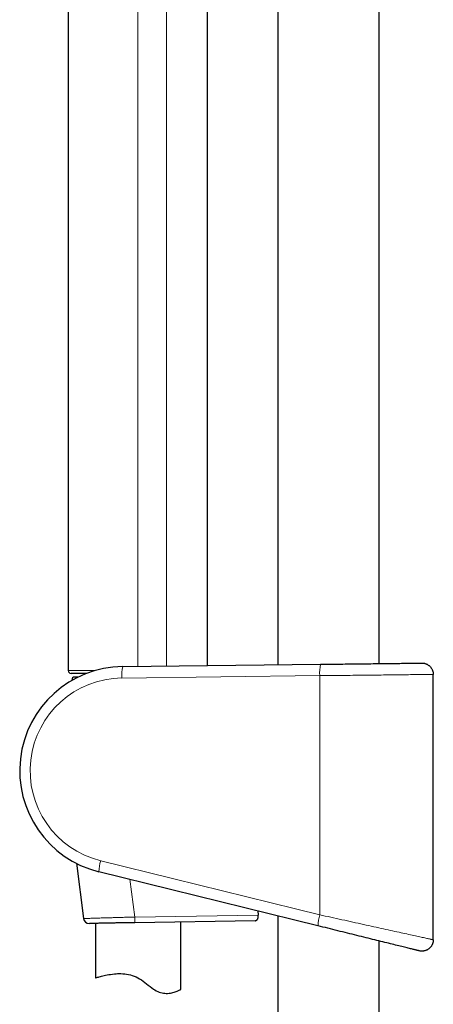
# Model space of a CAD drawing. Header units: millimetres. Extents: x 8 to 954, y 12 to 973.
# Tile 103 of 193: x 52 to 125, y 557 to 731. Entities that reach past the tile are written whole.
import ezdxf

# ---------------------------------------------------------------- set-up
doc = ezdxf.new("R2010")
doc.units = ezdxf.units.MM

msp = doc.modelspace()

# ---------------------------------------------------------------- linework, layer by layer
at = {"color": 7, "linetype": 'Continuous', "lineweight": 30}
for p, q in [((97.69, 909.4), (97.69, 617.21)), ((115.49, 617.42), (115.49, 902.83)), ((85.32, 617.06), (85.32, 743.82)), ((60.82, 734.9), (60.82, 616.19)), ((70.4, 616.88), (105.18, 617.3)), ((64.1, 615.69), (61.32, 615.69)), ((63.99, 615.69), (63.99, 615.65)), ((124.98, 568.8), (124.98, 615.51)), ((61.46, 614.53), (61.47, 614.44)), ((62.62, 615.05), (61.96, 615.05)), ((62.26, 582.27), (63.53, 572.55)), ((104.72, 571.26), (66.22, 580.79)), ((94.13, 573.88), (94.22, 573.16)), ((93.68, 572.15), (72.53, 571.81)), ((80.59, 560.06), (80.59, 571.94)), ((97.69, 573), (97.69, 272.54)), ((65.59, 571.7), (65.59, 562.1)), ((115.49, 279.11), (115.49, 568.59)), ((124.98, 568.8), (124.98, 568.8))]:
    msp.add_line(p, q, dxfattribs=at)
at = {"color": 252, "linetype": 'Continuous', "lineweight": 0}
for p, q in [((85.31, 617.06), (85.31, 743.82)), ((78.07, 741.18), (78.07, 616.98)), ((73.07, 739.36), (73.07, 616.92)), ((105.04, 615.3), (70.25, 614.88)), ((105.04, 615.3), (105.04, 573.2)), ((61.62, 614.53), (61.46, 614.53)), ((66.53, 582.73), (105.04, 573.2)), ((72.51, 572.81), (71.65, 579.45)), ((72.51, 572.81), (94.22, 573.16))]:
    msp.add_line(p, q, dxfattribs=at)
at = {"color": 7, "linetype": 'Continuous', "lineweight": 30, "flags": 128}
for points in [[(105.18, 617.3), (105.62, 617.3), (106.05, 617.31), (106.48, 617.31), (106.92, 617.32), (107.35, 617.32), (107.79, 617.33), (108.22, 617.33), (108.65, 617.34), (109.08, 617.34), (109.51, 617.35), (109.94, 617.35), (110.36, 617.36), (110.78, 617.36), (111.2, 617.37), (111.61, 617.37), (112.03, 617.38), (112.43, 617.38), (112.84, 617.39), (113.24, 617.39), (113.63, 617.4), (114.02, 617.4), (114.41, 617.41), (114.78, 617.41), (115.16, 617.42), (115.52, 617.42), (115.89, 617.43), (116.24, 617.43), (116.59, 617.43), (116.93, 617.44), (117.26, 617.44), (117.59, 617.45), (117.9, 617.45), (118.21, 617.45), (118.52, 617.46), (118.81, 617.46), (119.09, 617.46), (119.37, 617.47), (119.64, 617.47), (119.89, 617.47), (120.14, 617.48), (120.38, 617.48), (120.61, 617.48), (120.83, 617.48), (121.04, 617.49), (121.24, 617.49), (121.43, 617.49), (121.6, 617.49), (121.77, 617.5), (121.93, 617.5), (122.08, 617.5), (122.21, 617.5), (122.33, 617.5), (122.45, 617.5), (122.55, 617.5), (122.64, 617.51), (122.72, 617.51), (122.79, 617.51), (122.85, 617.51), (122.89, 617.51), (122.93, 617.51), (122.95, 617.51), (122.96, 617.51)], [(72.53, 571.81), (72.29, 571.8), (72.04, 571.8), (71.8, 571.8), (71.56, 571.79), (71.32, 571.79), (71.08, 571.79), (70.84, 571.78), (70.6, 571.78), (70.37, 571.77), (70.13, 571.77), (69.9, 571.77), (69.67, 571.76), (69.45, 571.76), (69.22, 571.76), (69, 571.75), (68.78, 571.75), (68.57, 571.74), (68.36, 571.74), (68.16, 571.74), (67.95, 571.73), (67.76, 571.73), (67.56, 571.73), (67.37, 571.73), (67.19, 571.72), (67.01, 571.72), (66.84, 571.72), (66.67, 571.71), (66.51, 571.71), (66.35, 571.71), (66.2, 571.71), (66.05, 571.7), (65.91, 571.7), (65.78, 571.7), (65.65, 571.7), (65.53, 571.7), (65.42, 571.69), (65.31, 571.69), (65.21, 571.69), (65.11, 571.69), (65.03, 571.69), (64.95, 571.69), (64.87, 571.68), (64.81, 571.68), (64.75, 571.68), (64.7, 571.68), (64.65, 571.68), (64.62, 571.68), (64.59, 571.68), (64.56, 571.68), (64.55, 571.68), (64.54, 571.68), (64.54, 571.68)], [(122.5, 566.86), (122.49, 566.86), (122.47, 566.87), (122.43, 566.87), (122.39, 566.89), (122.33, 566.9), (122.26, 566.92), (122.18, 566.94), (122.09, 566.96), (121.99, 566.98), (121.88, 567.01), (121.75, 567.04), (121.62, 567.08), (121.47, 567.11), (121.32, 567.15), (121.15, 567.19), (120.97, 567.24), (120.78, 567.28), (120.58, 567.33), (120.37, 567.38), (120.15, 567.44), (119.92, 567.5), (119.68, 567.55), (119.44, 567.62), (119.18, 567.68), (118.91, 567.75), (118.64, 567.81), (118.35, 567.88), (118.06, 567.96), (117.76, 568.03), (117.45, 568.11), (117.13, 568.19), (116.8, 568.27), (116.47, 568.35), (116.13, 568.43), (115.78, 568.52), (115.43, 568.61), (115.07, 568.7), (114.7, 568.79), (114.33, 568.88), (113.95, 568.97), (113.56, 569.07), (113.17, 569.17), (112.78, 569.26), (112.38, 569.36), (111.98, 569.46), (111.57, 569.56), (111.16, 569.67), (110.74, 569.77), (110.32, 569.87), (109.9, 569.98), (109.48, 570.08), (109.05, 570.19), (108.62, 570.29), (108.19, 570.4), (107.76, 570.51), (107.33, 570.61), (106.9, 570.72), (106.46, 570.83), (106.03, 570.94), (105.59, 571.04), (105.16, 571.15), (104.72, 571.26)], [(65.59, 562.1), (65.59, 562.1), (65.6, 562.1), (65.64, 562.11), (65.7, 562.13), (65.77, 562.15), (65.87, 562.18), (65.99, 562.21), (66.13, 562.25), (66.29, 562.3), (66.47, 562.34), (66.68, 562.39), (66.9, 562.45), (67.14, 562.51), (67.4, 562.56), (67.67, 562.62), (67.96, 562.67), (68.28, 562.72), (68.61, 562.77), (68.95, 562.81), (69.23, 562.83), (69.51, 562.85), (69.8, 562.86), (70.1, 562.86), (70.42, 562.84), (70.75, 562.81), (71.09, 562.77), (71.42, 562.71), (71.75, 562.63), (72.09, 562.53), (72.42, 562.41), (72.74, 562.27), (73.05, 562.11), (73.36, 561.94), (73.68, 561.73), (73.99, 561.51), (74.29, 561.28), (74.59, 561.05), (74.89, 560.81), (75.2, 560.58), (75.5, 560.35), (75.81, 560.14), (76.05, 559.98), (76.3, 559.84), (76.56, 559.71), (76.81, 559.6), (77.07, 559.51), (77.32, 559.45), (77.57, 559.4), (77.82, 559.38), (78.06, 559.37), (78.29, 559.37), (78.54, 559.39), (78.79, 559.42), (79.01, 559.47), (79.23, 559.52), (79.43, 559.58), (79.62, 559.64), (79.79, 559.7), (79.95, 559.76), (80.1, 559.82), (80.23, 559.88), (80.33, 559.93), (80.42, 559.98), (80.5, 560.01), (80.55, 560.04), (80.58, 560.06), (80.59, 560.06), (80.59, 560.06)]]:
    msp.add_lwpolyline(points, dxfattribs=at)
at = {"color": 252, "linetype": 'Continuous', "lineweight": 0, "flags": 128}
for points in [[(124.98, 615.51), (124.97, 615.51), (124.95, 615.51), (124.91, 615.51), (124.86, 615.51), (124.79, 615.51), (124.72, 615.51), (124.63, 615.51), (124.53, 615.5), (124.41, 615.5), (124.29, 615.5), (124.15, 615.5), (123.99, 615.5), (123.83, 615.5), (123.65, 615.5), (123.47, 615.49), (123.27, 615.49), (123.05, 615.49), (122.83, 615.49), (122.6, 615.48), (122.35, 615.48), (122.09, 615.48), (121.83, 615.48), (121.55, 615.47), (121.26, 615.47), (120.96, 615.47), (120.65, 615.46), (120.33, 615.46), (120, 615.46), (119.66, 615.45), (119.32, 615.45), (118.96, 615.45), (118.59, 615.44), (118.22, 615.44), (117.84, 615.43), (117.45, 615.43), (117.05, 615.43), (116.65, 615.42), (116.23, 615.42), (115.81, 615.41), (115.39, 615.41), (114.96, 615.4), (114.52, 615.4), (114.08, 615.39), (113.63, 615.39), (113.18, 615.38), (112.72, 615.38), (112.26, 615.37), (111.79, 615.37), (111.32, 615.37), (110.85, 615.36), (110.37, 615.35), (109.89, 615.35), (109.41, 615.34), (108.93, 615.34), (108.45, 615.33), (107.96, 615.33), (107.47, 615.32), (106.99, 615.32), (106.5, 615.31), (106.01, 615.31), (105.52, 615.3), (105.04, 615.3)], [(63.53, 572.55), (63.53, 572.55), (63.54, 572.55), (63.56, 572.55), (63.58, 572.55), (63.61, 572.55), (63.65, 572.55), (63.69, 572.55), (63.74, 572.56), (63.8, 572.56), (63.87, 572.56), (63.94, 572.56), (64.02, 572.56), (64.11, 572.57), (64.2, 572.57), (64.31, 572.57), (64.41, 572.57), (64.53, 572.58), (64.65, 572.58), (64.78, 572.59), (64.91, 572.59), (65.06, 572.59), (65.2, 572.6), (65.36, 572.6), (65.52, 572.61), (65.68, 572.61), (65.85, 572.62), (66.03, 572.62), (66.21, 572.63), (66.4, 572.63), (66.59, 572.64), (66.79, 572.64), (66.99, 572.65), (67.19, 572.65), (67.4, 572.66), (67.62, 572.67), (67.84, 572.67), (68.06, 572.68), (68.29, 572.69), (68.52, 572.69), (68.75, 572.7), (68.99, 572.71), (69.23, 572.71), (69.47, 572.72), (69.71, 572.73), (69.96, 572.73), (70.21, 572.74), (70.46, 572.75), (70.71, 572.76), (70.97, 572.76), (71.22, 572.77), (71.48, 572.78), (71.74, 572.79), (72, 572.79), (72.26, 572.8), (72.51, 572.81)], [(72.51, 572.81), (72.52, 572.72), (72.52, 572.64), (72.52, 572.55), (72.52, 572.47), (72.52, 572.39), (72.52, 572.31), (72.52, 572.24), (72.53, 572.17), (72.53, 572.1), (72.53, 572.04), (72.53, 571.99), (72.53, 571.94), (72.53, 571.9), (72.53, 571.87), (72.53, 571.84), (72.53, 571.82), (72.53, 571.81), (72.53, 571.81)], [(105.04, 573.2), (105.52, 573.09), (106.01, 572.98), (106.5, 572.88), (106.99, 572.77), (107.47, 572.66), (107.96, 572.55), (108.45, 572.45), (108.93, 572.34), (109.41, 572.23), (109.89, 572.13), (110.37, 572.02), (110.85, 571.92), (111.32, 571.81), (111.79, 571.71), (112.26, 571.61), (112.72, 571.5), (113.18, 571.4), (113.63, 571.3), (114.08, 571.2), (114.52, 571.11), (114.96, 571.01), (115.39, 570.92), (115.81, 570.82), (116.23, 570.73), (116.65, 570.64), (117.05, 570.55), (117.45, 570.46), (117.84, 570.38), (118.22, 570.29), (118.59, 570.21), (118.96, 570.13), (119.32, 570.05), (119.66, 569.97), (120, 569.9), (120.33, 569.83), (120.65, 569.75), (120.96, 569.69), (121.26, 569.62), (121.55, 569.56), (121.83, 569.49), (122.09, 569.44), (122.35, 569.38), (122.6, 569.32), (122.83, 569.27), (123.05, 569.22), (123.27, 569.18), (123.47, 569.13), (123.65, 569.09), (123.83, 569.05), (123.99, 569.02), (124.15, 568.98), (124.29, 568.95), (124.41, 568.92), (124.53, 568.9), (124.63, 568.88), (124.72, 568.86), (124.79, 568.84), (124.86, 568.83), (124.91, 568.82), (124.95, 568.81), (124.97, 568.8), (124.98, 568.8)]]:
    msp.add_lwpolyline(points, dxfattribs=at)
at = {"color": 252, "linetype": 'Continuous', "lineweight": 0}
for centre, radius, start, end in [((111.15, 615.86), 6.14, 166.4434, 185.2429), ((76.37, 615.45), 6.14, 166.4431, 185.2432), ((70.45, 598.57), 16.32, 90.6813, 256.095), ((72.37, 580.8), 6.15, 161.6931, 180.0757), ((110.71, 571.29), 5.98, 161.4246, 180.3444)]:
    msp.add_arc(centre, radius, start, end, dxfattribs=at)
at = {"color": 7, "linetype": 'Continuous', "lineweight": 30}
for centre, radius, start, end in [((70.62, 598.57), 18.32, 90.6813, 256.095), ((61.32, 616.19), 0.5, 180, 270), ((61.96, 614.55), 0.5, 90, 182.4813), ((64.52, 572.68), 1, 187.4695, 270.9323)]:
    msp.add_arc(centre, radius, start, end, dxfattribs=at)
for points, knots in [([(122.96, 617.51), (122.99, 617.51), (123.08, 617.51), (123.23, 617.5), (123.41, 617.47), (123.58, 617.42), (123.74, 617.36), (123.89, 617.29), (124.04, 617.21), (124.18, 617.11), (124.31, 617.01), (124.43, 616.89), (124.54, 616.76), (124.64, 616.63), (124.73, 616.48), (124.81, 616.33), (124.87, 616.17), (124.92, 616.01), (124.96, 615.85), (124.98, 615.68), (124.98, 615.57), (124.98, 615.51)], [0, 0, 0, 0, 0.025932, 0.086366, 0.147359, 0.199887, 0.252416, 0.306469, 0.360523, 0.413049, 0.465577, 0.51963, 0.573683, 0.626209, 0.678736, 0.732789, 0.786841, 0.839368, 0.891894, 0.945947, 1, 1, 1, 1]), ([(93.68, 572.15), (93.71, 572.15), (93.75, 572.16), (93.81, 572.18), (93.88, 572.21), (93.94, 572.25), (93.99, 572.3), (94.04, 572.36), (94.09, 572.42), (94.14, 572.51), (94.18, 572.62), (94.21, 572.75), (94.23, 572.87), (94.23, 572.97), (94.23, 573.06), (94.23, 573.12), (94.22, 573.16)], [0, 0, 0, 0, 0.073976, 0.147951, 0.224676, 0.301394, 0.366838, 0.432272, 0.500299, 0.568311, 0.657597, 0.749298, 0.83868, 0.885027, 0.931374, 1, 1, 1, 1]), ([(124.98, 568.8), (124.98, 568.74), (124.98, 568.63), (124.96, 568.47), (124.92, 568.3), (124.87, 568.14), (124.81, 567.98), (124.74, 567.83), (124.65, 567.69), (124.55, 567.55), (124.44, 567.42), (124.32, 567.31), (124.18, 567.2), (124.04, 567.1), (123.9, 567.02), (123.75, 566.95), (123.59, 566.89), (123.42, 566.85), (123.26, 566.82), (123.09, 566.8), (122.92, 566.8), (122.75, 566.81), (122.61, 566.83), (122.53, 566.85), (122.5, 566.86)], [0, 0, 0, 0, 0.0458418, 0.0916835, 0.1388565, 0.1860304, 0.2318715, 0.2777132, 0.3248865, 0.3720595, 0.417902, 0.4637431, 0.5109166, 0.5580904, 0.6039325, 0.6497747, 0.6969489, 0.744123, 0.7899662, 0.8358084, 0.8829833, 0.9301587, 0.9777018, 1, 1, 1, 1])]:
    msp.add_open_spline(points, degree=3, knots=knots, dxfattribs=at)
at = {"color": 252, "linetype": 'Continuous', "lineweight": 0}
msp.add_open_spline([(60.82, 616.19), (60.82, 616.19), (60.83, 616.19), (60.85, 616.19), (60.9, 616.19), (60.97, 616.19), (61.06, 616.19), (61.17, 616.19), (61.31, 616.19), (61.46, 616.19), (61.64, 616.19), (61.84, 616.19), (62.05, 616.19), (62.29, 616.19), (62.54, 616.19), (62.81, 616.19), (63.1, 616.19), (63.41, 616.19), (63.74, 616.19), (64.09, 616.19), (64.45, 616.19), (64.82, 616.19), (65.21, 616.19), (65.48, 616.19), (65.62, 616.19), (65.62, 616.19)], degree=3, knots=[0, 0, 0, 0, 0.033252, 0.07991, 0.126525, 0.171825, 0.217164, 0.262503, 0.307803, 0.354418, 0.401076, 0.447734, 0.494349, 0.539649, 0.584987, 0.630327, 0.675627, 0.722242, 0.768899, 0.815558, 0.862173, 0.907472, 0.952812, 0.998151, 1, 1, 1, 1], dxfattribs=at)

doc.saveas('drawing.dxf')
